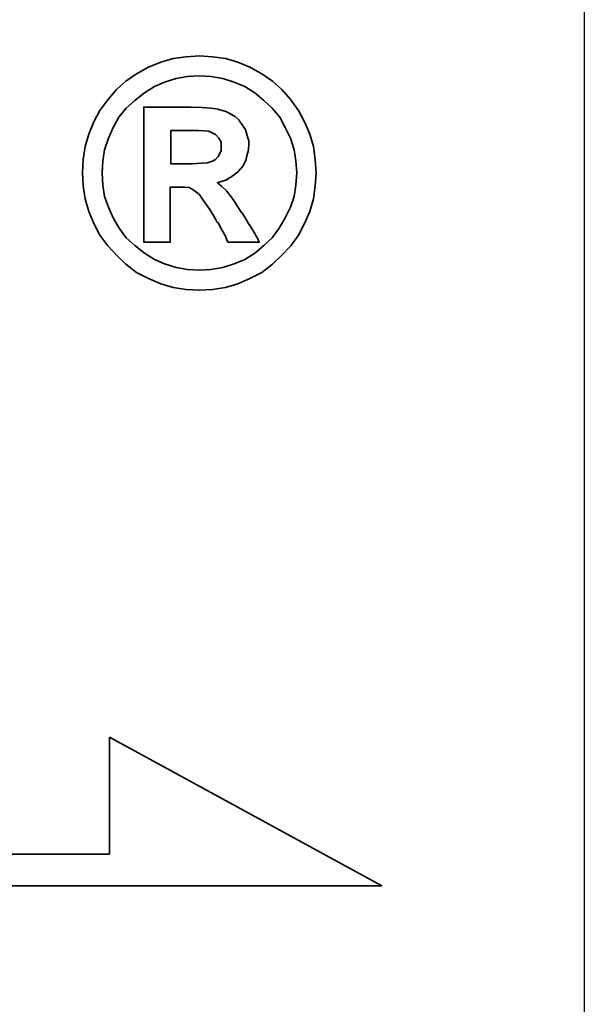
# Model space of a CAD drawing. Header units: millimetres. Extents: x -112 to 110, y -11 to 144.
# Tile 60 of 65: x 92.26 to 94.57, y 56.72 to 60.76. Entities that reach past the tile are written whole.
import ezdxf
from ezdxf.lldxf.tags import DXFTag

# ---------------------------------------------------------------- set-up
doc = ezdxf.new("R2010")
doc.units = ezdxf.units.MM
doc.header["$LTSCALE"] = 0.1
doc.layers.add('layer 1', color=7, linetype='CONTINUOUS')
tags = doc.linetypes.add('DASHED', pattern=[25.72, 12.86, -12.86]).pattern_tags.tags
tags[6:7] = [DXFTag(74, 4), DXFTag(75, 0), DXFTag(340, '0'), DXFTag(46, 0.0), DXFTag(50, 0.0), DXFTag(44, 0.0), DXFTag(45, 0.0)]
tags[4:5] = [DXFTag(74, 4), DXFTag(75, 0), DXFTag(340, '0'), DXFTag(46, 0.0), DXFTag(50, 0.0), DXFTag(44, 0.0), DXFTag(45, 0.0)]

msp = doc.modelspace()

# ---------------------------------------------------------------- linework, layer by layer
at = {"layer": 'layer 1', "linetype": 'DASHED'}
msp.add_line((94.5716, 78.2707), (94.5716, 28.2707), dxfattribs=at)
at = {"layer": 'layer 1', "color": 1, "lineweight": 35}
for points, knots in [([(93.4712, 60.1307), (93.4712, 60.1307), (93.4681, 60.1855), (93.4681, 60.1855), (93.4681, 60.1855), (93.4681, 60.1855), (93.4604, 60.2389), (93.4604, 60.2389), (93.4604, 60.2389), (93.4604, 60.2389), (93.4452, 60.2894), (93.4452, 60.2894), (93.4452, 60.2894), (93.4452, 60.2894), (93.4239, 60.3395), (93.4239, 60.3395), (93.4239, 60.3395), (93.4239, 60.3395), (93.3995, 60.3869), (93.3995, 60.3869), (93.3995, 60.3869), (93.3995, 60.3869), (93.3677, 60.4294), (93.3677, 60.4294), (93.3677, 60.4294), (93.3677, 60.4294), (93.3312, 60.472), (93.3312, 60.472), (93.3312, 60.472), (93.3312, 60.472), (93.2931, 60.5072), (93.2931, 60.5072), (93.2931, 60.5072), (93.2931, 60.5072), (93.2486, 60.5361), (93.2486, 60.5361), (93.2486, 60.5361), (93.2486, 60.5361), (93.2, 60.5634), (93.2, 60.5634), (93.2, 60.5634), (93.2, 60.5634), (93.1499, 60.5847), (93.1499, 60.5847), (93.1499, 60.5847), (93.1499, 60.5847), (93.0994, 60.5999), (93.0994, 60.5999), (93.0994, 60.5999), (93.0994, 60.5999), (93.046, 60.6063), (93.046, 60.6063), (93.046, 60.6063), (93.046, 60.6063), (92.9927, 60.6107), (92.9927, 60.6107), (92.9927, 60.6107), (92.9927, 60.6107), (92.938, 60.6063), (92.938, 60.6063), (92.938, 60.6063), (92.938, 60.6063), (92.8847, 60.5999), (92.8847, 60.5999), (92.8847, 60.5999), (92.8847, 60.5999), (92.8342, 60.5847), (92.8342, 60.5847), (92.8342, 60.5847), (92.8342, 60.5847), (92.7839, 60.5634), (92.7839, 60.5634), (92.7839, 60.5634), (92.7839, 60.5634), (92.7351, 60.5361), (92.7351, 60.5361), (92.7351, 60.5361), (92.7351, 60.5361), (92.691, 60.5072), (92.691, 60.5072), (92.691, 60.5072), (92.691, 60.5072), (92.6529, 60.472), (92.6529, 60.472), (92.6529, 60.472), (92.6529, 60.472), (92.6164, 60.4294), (92.6164, 60.4294), (92.6164, 60.4294), (92.6164, 60.4294), (92.5844, 60.3869), (92.5844, 60.3869), (92.5844, 60.3869), (92.5844, 60.3869), (92.56, 60.3395), (92.56, 60.3395), (92.56, 60.3395), (92.56, 60.3395), (92.5385, 60.2894), (92.5385, 60.2894), (92.5385, 60.2894), (92.5385, 60.2894), (92.5233, 60.2389), (92.5233, 60.2389), (92.5233, 60.2389), (92.5233, 60.2389), (92.5157, 60.1855), (92.5157, 60.1855), (92.5157, 60.1855), (92.5157, 60.1855), (92.5128, 60.1307), (92.5128, 60.1307), (92.5128, 60.1307), (92.5128, 60.1307), (92.5157, 60.0774), (92.5157, 60.0774), (92.5157, 60.0774), (92.5157, 60.0774), (92.5233, 60.0242), (92.5233, 60.0242), (92.5233, 60.0242), (92.5233, 60.0242), (92.5385, 59.9723), (92.5385, 59.9723), (92.5385, 59.9723), (92.5385, 59.9723), (92.56, 59.9221), (92.56, 59.9221), (92.56, 59.9221), (92.56, 59.9221), (92.5844, 59.8749), (92.5844, 59.8749), (92.5844, 59.8749), (92.5844, 59.8749), (92.6164, 59.8305), (92.6164, 59.8305), (92.6164, 59.8305), (92.6164, 59.8305), (92.6529, 59.7924), (92.6529, 59.7924), (92.6529, 59.7924), (92.6529, 59.7924), (92.691, 59.7559), (92.691, 59.7559), (92.691, 59.7559), (92.691, 59.7559), (92.7351, 59.7224), (92.7351, 59.7224), (92.7351, 59.7224), (92.7351, 59.7224), (92.7839, 59.6965), (92.7839, 59.6965), (92.7839, 59.6965), (92.7839, 59.6965), (92.8342, 59.6752), (92.8342, 59.6752), (92.8342, 59.6752), (92.8342, 59.6752), (92.8847, 59.66), (92.8847, 59.66), (92.8847, 59.66), (92.8847, 59.66), (92.938, 59.6523), (92.938, 59.6523), (92.938, 59.6523), (92.938, 59.6523), (92.9927, 59.6492), (92.9927, 59.6492), (92.9927, 59.6492), (92.9927, 59.6492), (93.046, 59.6523), (93.046, 59.6523), (93.046, 59.6523), (93.046, 59.6523), (93.0994, 59.66), (93.0994, 59.66), (93.0994, 59.66), (93.0994, 59.66), (93.1499, 59.6752), (93.1499, 59.6752), (93.1499, 59.6752), (93.1499, 59.6752), (93.2, 59.6965), (93.2, 59.6965), (93.2, 59.6965), (93.2, 59.6965), (93.2486, 59.7224), (93.2486, 59.7224), (93.2486, 59.7224), (93.2486, 59.7224), (93.2931, 59.7559), (93.2931, 59.7559), (93.2931, 59.7559), (93.2931, 59.7559), (93.3312, 59.7924), (93.3312, 59.7924), (93.3312, 59.7924), (93.3312, 59.7924), (93.3677, 59.8305), (93.3677, 59.8305), (93.3677, 59.8305), (93.3677, 59.8305), (93.3995, 59.8749), (93.3995, 59.8749), (93.3995, 59.8749), (93.3995, 59.8749), (93.4239, 59.9221), (93.4239, 59.9221), (93.4239, 59.9221), (93.4239, 59.9221), (93.4452, 59.9723), (93.4452, 59.9723), (93.4452, 59.9723), (93.4452, 59.9723), (93.4604, 60.0242), (93.4604, 60.0242), (93.4604, 60.0242), (93.4604, 60.0242), (93.4681, 60.0774), (93.4681, 60.0774), (93.4681, 60.0774), (93.4681, 60.0774), (93.4712, 60.1307), (93.4712, 60.1307)], [0, 0, 0, 0, 0.017857, 0.017857, 0.017857, 0.017857, 0.035714, 0.035714, 0.035714, 0.035714, 0.053571, 0.053571, 0.053571, 0.053571, 0.071429, 0.071429, 0.071429, 0.071429, 0.089286, 0.089286, 0.089286, 0.089286, 0.107143, 0.107143, 0.107143, 0.107143, 0.125, 0.125, 0.125, 0.125, 0.142857, 0.142857, 0.142857, 0.142857, 0.160714, 0.160714, 0.160714, 0.160714, 0.178571, 0.178571, 0.178571, 0.178571, 0.196429, 0.196429, 0.196429, 0.196429, 0.214286, 0.214286, 0.214286, 0.214286, 0.232143, 0.232143, 0.232143, 0.232143, 0.25, 0.25, 0.25, 0.25, 0.267857, 0.267857, 0.267857, 0.267857, 0.285714, 0.285714, 0.285714, 0.285714, 0.303571, 0.303571, 0.303571, 0.303571, 0.321429, 0.321429, 0.321429, 0.321429, 0.339286, 0.339286, 0.339286, 0.339286, 0.357143, 0.357143, 0.357143, 0.357143, 0.375, 0.375, 0.375, 0.375, 0.392857, 0.392857, 0.392857, 0.392857, 0.410714, 0.410714, 0.410714, 0.410714, 0.428571, 0.428571, 0.428571, 0.428571, 0.446429, 0.446429, 0.446429, 0.446429, 0.464286, 0.464286, 0.464286, 0.464286, 0.482143, 0.482143, 0.482143, 0.482143, 0.5, 0.5, 0.5, 0.5, 0.517857, 0.517857, 0.517857, 0.517857, 0.535714, 0.535714, 0.535714, 0.535714, 0.553571, 0.553571, 0.553571, 0.553571, 0.571429, 0.571429, 0.571429, 0.571429, 0.589286, 0.589286, 0.589286, 0.589286, 0.607143, 0.607143, 0.607143, 0.607143, 0.625, 0.625, 0.625, 0.625, 0.642857, 0.642857, 0.642857, 0.642857, 0.660714, 0.660714, 0.660714, 0.660714, 0.678571, 0.678571, 0.678571, 0.678571, 0.696429, 0.696429, 0.696429, 0.696429, 0.714286, 0.714286, 0.714286, 0.714286, 0.732143, 0.732143, 0.732143, 0.732143, 0.75, 0.75, 0.75, 0.75, 0.767857, 0.767857, 0.767857, 0.767857, 0.785714, 0.785714, 0.785714, 0.785714, 0.803571, 0.803571, 0.803571, 0.803571, 0.821429, 0.821429, 0.821429, 0.821429, 0.839286, 0.839286, 0.839286, 0.839286, 0.857143, 0.857143, 0.857143, 0.857143, 0.875, 0.875, 0.875, 0.875, 0.892857, 0.892857, 0.892857, 0.892857, 0.910714, 0.910714, 0.910714, 0.910714, 0.928571, 0.928571, 0.928571, 0.928571, 0.946429, 0.946429, 0.946429, 0.946429, 0.964286, 0.964286, 0.964286, 0.964286, 0.982143, 0.982143, 0.982143, 0.982143, 1, 1, 1, 1]), ([(93.3918, 60.1307), (93.3918, 60.1307), (93.3888, 60.1795), (93.3888, 60.1795), (93.3888, 60.1795), (93.3888, 60.1795), (93.3814, 60.2252), (93.3814, 60.2252), (93.3814, 60.2252), (93.3814, 60.2252), (93.3661, 60.2725), (93.3661, 60.2725), (93.3661, 60.2725), (93.3661, 60.2725), (93.3448, 60.3167), (93.3448, 60.3167), (93.3448, 60.3167), (93.3448, 60.3167), (93.322, 60.3592), (93.322, 60.3592), (93.322, 60.3592), (93.322, 60.3592), (93.2915, 60.3958), (93.2915, 60.3958), (93.2915, 60.3958), (93.2915, 60.3958), (93.2562, 60.4278), (93.2562, 60.4278), (93.2562, 60.4278), (93.2562, 60.4278), (93.2197, 60.4583), (93.2197, 60.4583), (93.2197, 60.4583), (93.2197, 60.4583), (93.1788, 60.4844), (93.1788, 60.4844), (93.1788, 60.4844), (93.1788, 60.4844), (93.1346, 60.5025), (93.1346, 60.5025), (93.1346, 60.5025), (93.1346, 60.5025), (93.0889, 60.5177), (93.0889, 60.5177), (93.0889, 60.5177), (93.0889, 60.5177), (93.04, 60.5253), (93.04, 60.5253), (93.04, 60.5253), (93.04, 60.5253), (92.9927, 60.5285), (92.9927, 60.5285), (92.9927, 60.5285), (92.9927, 60.5285), (92.9439, 60.5253), (92.9439, 60.5253), (92.9439, 60.5253), (92.9439, 60.5253), (92.8969, 60.5177), (92.8969, 60.5177), (92.8969, 60.5177), (92.8969, 60.5177), (92.8494, 60.5025), (92.8494, 60.5025), (92.8494, 60.5025), (92.8494, 60.5025), (92.8083, 60.4844), (92.8083, 60.4844), (92.8083, 60.4844), (92.8083, 60.4844), (92.7672, 60.4583), (92.7672, 60.4583), (92.7672, 60.4583), (92.7672, 60.4583), (92.7275, 60.4278), (92.7275, 60.4278), (92.7275, 60.4278), (92.7275, 60.4278), (92.6927, 60.3958), (92.6927, 60.3958), (92.6927, 60.3958), (92.6927, 60.3958), (92.6621, 60.3592), (92.6621, 60.3592), (92.6621, 60.3592), (92.6621, 60.3592), (92.6392, 60.3167), (92.6392, 60.3167), (92.6392, 60.3167), (92.6392, 60.3167), (92.6195, 60.2725), (92.6195, 60.2725), (92.6195, 60.2725), (92.6195, 60.2725), (92.6027, 60.2252), (92.6027, 60.2252), (92.6027, 60.2252), (92.6027, 60.2252), (92.5965, 60.1795), (92.5965, 60.1795), (92.5965, 60.1795), (92.5965, 60.1795), (92.5935, 60.1307), (92.5935, 60.1307), (92.5935, 60.1307), (92.5935, 60.1307), (92.5965, 60.0804), (92.5965, 60.0804), (92.5965, 60.0804), (92.5965, 60.0804), (92.6027, 60.0334), (92.6027, 60.0334), (92.6027, 60.0334), (92.6027, 60.0334), (92.6195, 59.9891), (92.6195, 59.9891), (92.6195, 59.9891), (92.6195, 59.9891), (92.6392, 59.9464), (92.6392, 59.9464), (92.6392, 59.9464), (92.6392, 59.9464), (92.6637, 59.9038), (92.6637, 59.9038), (92.6637, 59.9038), (92.6637, 59.9038), (92.6927, 59.8641), (92.6927, 59.8641), (92.6927, 59.8641), (92.6927, 59.8641), (92.7275, 59.8321), (92.7275, 59.8321), (92.7275, 59.8321), (92.7275, 59.8321), (92.7672, 59.8016), (92.7672, 59.8016), (92.7672, 59.8016), (92.7672, 59.8016), (92.8083, 59.7757), (92.8083, 59.7757), (92.8083, 59.7757), (92.8083, 59.7757), (92.8494, 59.7576), (92.8494, 59.7576), (92.8494, 59.7576), (92.8494, 59.7576), (92.8969, 59.7422), (92.8969, 59.7422), (92.8969, 59.7422), (92.8969, 59.7422), (92.9439, 59.7346), (92.9439, 59.7346), (92.9439, 59.7346), (92.9439, 59.7346), (92.9927, 59.7316), (92.9927, 59.7316), (92.9927, 59.7316), (92.9927, 59.7316), (93.04, 59.7346), (93.04, 59.7346), (93.04, 59.7346), (93.04, 59.7346), (93.0889, 59.7422), (93.0889, 59.7422), (93.0889, 59.7422), (93.0889, 59.7422), (93.1346, 59.7576), (93.1346, 59.7576), (93.1346, 59.7576), (93.1346, 59.7576), (93.1788, 59.7757), (93.1788, 59.7757), (93.1788, 59.7757), (93.1788, 59.7757), (93.2197, 59.8016), (93.2197, 59.8016), (93.2197, 59.8016), (93.2197, 59.8016), (93.2562, 59.8321), (93.2562, 59.8321), (93.2562, 59.8321), (93.2562, 59.8321), (93.2915, 59.8641), (93.2915, 59.8641), (93.2915, 59.8641), (93.2915, 59.8641), (93.3204, 59.9038), (93.3204, 59.9038), (93.3204, 59.9038), (93.3204, 59.9038), (93.3448, 59.9464), (93.3448, 59.9464), (93.3448, 59.9464), (93.3448, 59.9464), (93.3661, 59.9891), (93.3661, 59.9891), (93.3661, 59.9891), (93.3661, 59.9891), (93.3814, 60.0334), (93.3814, 60.0334), (93.3814, 60.0334), (93.3814, 60.0334), (93.3888, 60.0804), (93.3888, 60.0804), (93.3888, 60.0804), (93.3888, 60.0804), (93.3918, 60.1307), (93.3918, 60.1307)], [0, 0, 0, 0, 0.019231, 0.019231, 0.019231, 0.019231, 0.038462, 0.038462, 0.038462, 0.038462, 0.057692, 0.057692, 0.057692, 0.057692, 0.076923, 0.076923, 0.076923, 0.076923, 0.096154, 0.096154, 0.096154, 0.096154, 0.115385, 0.115385, 0.115385, 0.115385, 0.134615, 0.134615, 0.134615, 0.134615, 0.153846, 0.153846, 0.153846, 0.153846, 0.173077, 0.173077, 0.173077, 0.173077, 0.192308, 0.192308, 0.192308, 0.192308, 0.211538, 0.211538, 0.211538, 0.211538, 0.230769, 0.230769, 0.230769, 0.230769, 0.25, 0.25, 0.25, 0.25, 0.269231, 0.269231, 0.269231, 0.269231, 0.288462, 0.288462, 0.288462, 0.288462, 0.307692, 0.307692, 0.307692, 0.307692, 0.326923, 0.326923, 0.326923, 0.326923, 0.346154, 0.346154, 0.346154, 0.346154, 0.365385, 0.365385, 0.365385, 0.365385, 0.384615, 0.384615, 0.384615, 0.384615, 0.403846, 0.403846, 0.403846, 0.403846, 0.423077, 0.423077, 0.423077, 0.423077, 0.442308, 0.442308, 0.442308, 0.442308, 0.461538, 0.461538, 0.461538, 0.461538, 0.480769, 0.480769, 0.480769, 0.480769, 0.5, 0.5, 0.5, 0.5, 0.519231, 0.519231, 0.519231, 0.519231, 0.538462, 0.538462, 0.538462, 0.538462, 0.557692, 0.557692, 0.557692, 0.557692, 0.576923, 0.576923, 0.576923, 0.576923, 0.596154, 0.596154, 0.596154, 0.596154, 0.615385, 0.615385, 0.615385, 0.615385, 0.634615, 0.634615, 0.634615, 0.634615, 0.653846, 0.653846, 0.653846, 0.653846, 0.673077, 0.673077, 0.673077, 0.673077, 0.692308, 0.692308, 0.692308, 0.692308, 0.711538, 0.711538, 0.711538, 0.711538, 0.730769, 0.730769, 0.730769, 0.730769, 0.75, 0.75, 0.75, 0.75, 0.769231, 0.769231, 0.769231, 0.769231, 0.788462, 0.788462, 0.788462, 0.788462, 0.807692, 0.807692, 0.807692, 0.807692, 0.826923, 0.826923, 0.826923, 0.826923, 0.846154, 0.846154, 0.846154, 0.846154, 0.865385, 0.865385, 0.865385, 0.865385, 0.884615, 0.884615, 0.884615, 0.884615, 0.903846, 0.903846, 0.903846, 0.903846, 0.923077, 0.923077, 0.923077, 0.923077, 0.942308, 0.942308, 0.942308, 0.942308, 0.961538, 0.961538, 0.961538, 0.961538, 0.980769, 0.980769, 0.980769, 0.980769, 1, 1, 1, 1]), ([(92.7642, 59.8581), (92.7642, 59.8581), (92.7642, 59.8641), (92.7642, 59.8641), (92.7642, 59.8641), (92.7642, 59.8641), (92.7642, 59.8808), (92.7642, 59.8808), (92.7642, 59.8808), (92.7642, 59.8808), (92.7642, 59.9084), (92.7642, 59.9084), (92.7642, 59.9084), (92.7642, 59.9084), (92.7642, 59.9418), (92.7642, 59.9418), (92.7642, 59.9418), (92.7642, 59.9418), (92.7642, 59.9813), (92.7642, 59.9813), (92.7642, 59.9813), (92.7642, 59.9813), (92.7642, 60.0242), (92.7642, 60.0242), (92.7642, 60.0242), (92.7642, 60.0242), (92.7642, 60.1215), (92.7642, 60.1215), (92.7642, 60.1215), (92.7642, 60.1215), (92.7642, 60.219), (92.7642, 60.219), (92.7642, 60.219), (92.7642, 60.219), (92.7642, 60.2649), (92.7642, 60.2649), (92.7642, 60.2649), (92.7642, 60.2649), (92.7642, 60.3046), (92.7642, 60.3046), (92.7642, 60.3046), (92.7642, 60.3046), (92.7642, 60.341), (92.7642, 60.341), (92.7642, 60.341), (92.7642, 60.341), (92.7642, 60.3656), (92.7642, 60.3656), (92.7642, 60.3656), (92.7642, 60.3656), (92.7642, 60.3821), (92.7642, 60.3821), (92.7642, 60.3821), (92.7642, 60.3821), (92.7642, 60.3884), (92.7642, 60.3884), (92.7642, 60.3884), (92.7642, 60.3884), (92.7642, 60.4005), (92.7642, 60.4005), (92.7642, 60.4005), (92.7642, 60.4005), (92.7748, 60.4005), (92.7748, 60.4005), (92.7748, 60.4005), (92.7748, 60.4005), (92.778, 60.4005), (92.778, 60.4005), (92.778, 60.4005), (92.778, 60.4005), (92.7839, 60.4005), (92.7839, 60.4005), (92.7839, 60.4005), (92.7839, 60.4005), (92.8053, 60.4005), (92.8053, 60.4005), (92.8053, 60.4005), (92.8053, 60.4005), (92.8342, 60.4005), (92.8342, 60.4005), (92.8342, 60.4005), (92.8342, 60.4005), (92.8679, 60.4005), (92.8679, 60.4005), (92.8679, 60.4005), (92.8679, 60.4005), (92.9028, 60.4005), (92.9028, 60.4005), (92.9028, 60.4005), (92.9028, 60.4005), (92.9304, 60.4005), (92.9304, 60.4005), (92.9304, 60.4005), (92.9304, 60.4005), (92.9487, 60.4005), (92.9487, 60.4005), (92.9487, 60.4005), (92.9487, 60.4005), (92.9546, 60.4005), (92.9546, 60.4005), (92.9546, 60.4005), (92.9546, 60.4005), (92.9577, 60.4005), (92.9577, 60.4005), (92.9577, 60.4005), (92.9577, 60.4005), (92.9593, 60.4005), (92.9593, 60.4005), (92.9593, 60.4005), (92.9593, 60.4005), (93.0035, 60.3989), (93.0035, 60.3989), (93.0035, 60.3989), (93.0035, 60.3989), (93.0384, 60.3958), (93.0384, 60.3958), (93.0384, 60.3958), (93.0384, 60.3958), (93.04, 60.3958), (93.04, 60.3958), (93.04, 60.3958), (93.04, 60.3958), (93.0705, 60.3913), (93.0705, 60.3913), (93.0705, 60.3913), (93.0705, 60.3913), (93.0705, 60.3897), (93.0705, 60.3897), (93.0705, 60.3897), (93.0705, 60.3897), (93.0965, 60.3837), (93.0965, 60.3837), (93.0965, 60.3837), (93.0965, 60.3837), (93.0978, 60.3837), (93.0978, 60.3837), (93.0978, 60.3837), (93.0978, 60.3837), (93.1178, 60.3746), (93.1178, 60.3746), (93.1178, 60.3746), (93.1178, 60.3746), (93.1194, 60.3746), (93.1194, 60.3746), (93.1194, 60.3746), (93.1194, 60.3746), (93.1194, 60.3732), (93.1194, 60.3732), (93.1194, 60.3732), (93.1194, 60.3732), (93.1359, 60.3624), (93.1359, 60.3624), (93.1359, 60.3624), (93.1359, 60.3624), (93.1376, 60.3624), (93.1376, 60.3624), (93.1376, 60.3624), (93.1376, 60.3624), (93.1543, 60.3486), (93.1543, 60.3486), (93.1543, 60.3486), (93.1543, 60.3486), (93.1559, 60.3472), (93.1559, 60.3472), (93.1559, 60.3472), (93.1559, 60.3472), (93.1559, 60.3456), (93.1559, 60.3456), (93.1559, 60.3456), (93.1559, 60.3456), (93.168, 60.3273), (93.168, 60.3273), (93.168, 60.3273), (93.168, 60.3273), (93.18, 60.3091), (93.18, 60.3091), (93.18, 60.3091), (93.18, 60.3091), (93.1818, 60.3091), (93.1818, 60.3091), (93.1818, 60.3091), (93.1818, 60.3091), (93.1818, 60.3075), (93.1818, 60.3075), (93.1818, 60.3075), (93.1818, 60.3075), (93.1877, 60.2894), (93.1877, 60.2894), (93.1877, 60.2894), (93.1877, 60.2894), (93.1877, 60.2878), (93.1877, 60.2878), (93.1877, 60.2878), (93.1877, 60.2878), (93.194, 60.2665), (93.194, 60.2665), (93.194, 60.2665), (93.194, 60.2665), (93.1953, 60.2649), (93.1953, 60.2649), (93.1953, 60.2649), (93.1953, 60.2649), (93.1953, 60.2449), (93.1953, 60.2449), (93.1953, 60.2449), (93.1953, 60.2449), (93.1953, 60.2436), (93.1953, 60.2436), (93.1953, 60.2436), (93.1953, 60.2436), (93.1924, 60.216), (93.1924, 60.216), (93.1924, 60.216), (93.1924, 60.216), (93.1924, 60.2147), (93.1924, 60.2147), (93.1924, 60.2147), (93.1924, 60.2147), (93.1908, 60.2147), (93.1908, 60.2147), (93.1908, 60.2147), (93.1908, 60.2147), (93.1846, 60.1887), (93.1846, 60.1887), (93.1846, 60.1887), (93.1846, 60.1887), (93.1846, 60.1871), (93.1846, 60.1871), (93.1846, 60.1871), (93.1846, 60.1871), (93.1846, 60.1855), (93.1846, 60.1855), (93.1846, 60.1855), (93.1846, 60.1855), (93.1724, 60.1598), (93.1724, 60.1598), (93.1724, 60.1598), (93.1724, 60.1598), (93.1711, 60.1581), (93.1711, 60.1581), (93.1711, 60.1581), (93.1711, 60.1581), (93.1527, 60.1369), (93.1527, 60.1369), (93.1527, 60.1369), (93.1527, 60.1369), (93.1511, 60.1353), (93.1511, 60.1353), (93.1511, 60.1353), (93.1511, 60.1353), (93.127, 60.1169), (93.127, 60.1169), (93.127, 60.1169), (93.127, 60.1169), (93.1254, 60.1157), (93.1254, 60.1157), (93.1254, 60.1157), (93.1254, 60.1157), (93.101, 60.1004), (93.101, 60.1004), (93.101, 60.1004), (93.101, 60.1004), (93.0994, 60.1004), (93.0994, 60.1004), (93.0994, 60.1004), (93.0994, 60.1004), (93.0689, 60.0912), (93.0689, 60.0912), (93.0689, 60.0912), (93.0689, 60.0912), (93.0673, 60.0912), (93.0673, 60.0912), (93.0673, 60.0912), (93.0673, 60.0912), (93.0673, 60.0896), (93.0673, 60.0896), (93.0673, 60.0896), (93.0673, 60.0896), (93.0841, 60.0744), (93.0841, 60.0744), (93.0841, 60.0744), (93.0841, 60.0744), (93.1025, 60.0575), (93.1025, 60.0575), (93.1025, 60.0575), (93.1025, 60.0575), (93.104, 60.0563), (93.104, 60.0563), (93.104, 60.0563), (93.104, 60.0563), (93.1222, 60.0318), (93.1222, 60.0318), (93.1222, 60.0318), (93.1222, 60.0318), (93.1422, 60.0042), (93.1422, 60.0042), (93.1422, 60.0042), (93.1422, 60.0042), (93.1422, 60.0029), (93.1422, 60.0029), (93.1422, 60.0029), (93.1422, 60.0029), (93.1649, 59.9677), (93.1649, 59.9677), (93.1649, 59.9677), (93.1649, 59.9677), (93.168, 59.9631), (93.168, 59.9631), (93.168, 59.9631), (93.168, 59.9631), (93.1696, 59.9631), (93.1696, 59.9631), (93.1696, 59.9631), (93.1696, 59.9631), (93.1756, 59.9524), (93.1756, 59.9524), (93.1756, 59.9524), (93.1756, 59.9524), (93.1985, 59.9159), (93.1985, 59.9159), (93.1985, 59.9159), (93.1985, 59.9159), (93.2, 59.9159), (93.2, 59.9159), (93.2, 59.9159), (93.2, 59.9159), (93.2213, 59.8794), (93.2213, 59.8794), (93.2213, 59.8794), (93.2213, 59.8794), (93.2273, 59.8686), (93.2273, 59.8686), (93.2273, 59.8686), (93.2273, 59.8686), (93.2305, 59.8626), (93.2305, 59.8626), (93.2305, 59.8626), (93.2305, 59.8626), (93.2381, 59.8457), (93.2381, 59.8457), (93.2381, 59.8457), (93.2381, 59.8457), (93.2213, 59.8457), (93.2213, 59.8457), (93.2213, 59.8457), (93.2213, 59.8457), (93.2183, 59.8457), (93.2183, 59.8457), (93.2183, 59.8457), (93.2183, 59.8457), (93.2045, 59.8457), (93.2045, 59.8457), (93.2045, 59.8457), (93.2045, 59.8457), (93.168, 59.8457), (93.168, 59.8457), (93.168, 59.8457), (93.168, 59.8457), (93.1314, 59.8457), (93.1314, 59.8457), (93.1314, 59.8457), (93.1314, 59.8457), (93.1194, 59.8457), (93.1194, 59.8457), (93.1194, 59.8457), (93.1194, 59.8457), (93.1162, 59.8457), (93.1162, 59.8457), (93.1162, 59.8457), (93.1162, 59.8457), (93.1102, 59.8457), (93.1102, 59.8457), (93.1102, 59.8457), (93.1102, 59.8457), (93.107, 59.8521), (93.107, 59.8521), (93.107, 59.8521), (93.107, 59.8521), (93.104, 59.8581), (93.104, 59.8581), (93.104, 59.8581), (93.104, 59.8581), (93.104, 59.8597), (93.104, 59.8597), (93.104, 59.8597), (93.104, 59.8597), (93.101, 59.8686), (93.101, 59.8686), (93.101, 59.8686), (93.101, 59.8686), (93.0841, 59.8962), (93.0841, 59.8962), (93.0841, 59.8962), (93.0841, 59.8962), (93.0689, 59.925), (93.0689, 59.925), (93.0689, 59.925), (93.0689, 59.925), (93.0628, 59.9312), (93.0628, 59.9312), (93.0628, 59.9312), (93.0628, 59.9312), (93.0613, 59.9327), (93.0613, 59.9327), (93.0613, 59.9327), (93.0613, 59.9327), (93.0613, 59.9342), (93.0613, 59.9342), (93.0613, 59.9342), (93.0613, 59.9342), (93.0597, 59.9388), (93.0597, 59.9388), (93.0597, 59.9388), (93.0597, 59.9388), (93.0355, 59.9799), (93.0355, 59.9799), (93.0355, 59.9799), (93.0355, 59.9799), (93.0111, 60.0148), (93.0111, 60.0148), (93.0111, 60.0148), (93.0111, 60.0148), (92.9914, 60.0425), (92.9914, 60.0425), (92.9914, 60.0425), (92.9914, 60.0425), (92.973, 60.0563), (92.973, 60.0563), (92.973, 60.0563), (92.973, 60.0563), (92.9622, 60.0639), (92.9622, 60.0639), (92.9622, 60.0639), (92.9622, 60.0639), (92.9501, 60.0699), (92.9501, 60.0699), (92.9501, 60.0699), (92.9501, 60.0699), (92.9334, 60.0715), (92.9334, 60.0715), (92.9334, 60.0715), (92.9334, 60.0715), (92.912, 60.0715), (92.912, 60.0715), (92.912, 60.0715), (92.912, 60.0715), (92.9088, 60.0715), (92.9088, 60.0715), (92.9088, 60.0715), (92.9088, 60.0715), (92.906, 60.0715), (92.906, 60.0715), (92.906, 60.0715), (92.906, 60.0715), (92.8876, 60.0715), (92.8876, 60.0715), (92.8876, 60.0715), (92.8876, 60.0715), (92.8723, 60.0715), (92.8723, 60.0715), (92.8723, 60.0715), (92.8723, 60.0715), (92.8723, 60.0606), (92.8723, 60.0606), (92.8723, 60.0606), (92.8723, 60.0606), (92.8723, 60.0487), (92.8723, 60.0487), (92.8723, 60.0487), (92.8723, 60.0487), (92.8723, 60.0118), (92.8723, 60.0118), (92.8723, 60.0118), (92.8723, 60.0118), (92.8723, 59.9723), (92.8723, 59.9723), (92.8723, 59.9723), (92.8723, 59.9723), (92.8723, 59.9296), (92.8723, 59.9296), (92.8723, 59.9296), (92.8723, 59.9296), (92.8723, 59.8946), (92.8723, 59.8946), (92.8723, 59.8946), (92.8723, 59.8946), (92.8723, 59.8808), (92.8723, 59.8808), (92.8723, 59.8808), (92.8723, 59.8808), (92.8723, 59.8702), (92.8723, 59.8702), (92.8723, 59.8702), (92.8723, 59.8702), (92.8723, 59.861), (92.8723, 59.861), (92.8723, 59.861), (92.8723, 59.861), (92.8723, 59.8581), (92.8723, 59.8581), (92.8723, 59.8581), (92.8723, 59.8581), (92.8723, 59.8457), (92.8723, 59.8457), (92.8723, 59.8457), (92.8723, 59.8457), (92.8618, 59.8457), (92.8618, 59.8457), (92.8618, 59.8457), (92.8618, 59.8457), (92.8587, 59.8457), (92.8587, 59.8457), (92.8587, 59.8457), (92.8587, 59.8457), (92.8494, 59.8457), (92.8494, 59.8457), (92.8494, 59.8457), (92.8494, 59.8457), (92.8177, 59.8457), (92.8177, 59.8457), (92.8177, 59.8457), (92.8177, 59.8457), (92.7901, 59.8457), (92.7901, 59.8457), (92.7901, 59.8457), (92.7901, 59.8457), (92.781, 59.8457), (92.781, 59.8457), (92.781, 59.8457), (92.781, 59.8457), (92.7748, 59.8457), (92.7748, 59.8457), (92.7748, 59.8457), (92.7748, 59.8457), (92.7642, 59.8457), (92.7642, 59.8457), (92.7642, 59.8457), (92.7642, 59.8457), (92.7642, 59.8581), (92.7642, 59.8581)], [0, 0, 0, 0, 0.007407, 0.007407, 0.007407, 0.007407, 0.014815, 0.014815, 0.014815, 0.014815, 0.022222, 0.022222, 0.022222, 0.022222, 0.02963, 0.02963, 0.02963, 0.02963, 0.037037, 0.037037, 0.037037, 0.037037, 0.044444, 0.044444, 0.044444, 0.044444, 0.051852, 0.051852, 0.051852, 0.051852, 0.059259, 0.059259, 0.059259, 0.059259, 0.066667, 0.066667, 0.066667, 0.066667, 0.074074, 0.074074, 0.074074, 0.074074, 0.081481, 0.081481, 0.081481, 0.081481, 0.088889, 0.088889, 0.088889, 0.088889, 0.096296, 0.096296, 0.096296, 0.096296, 0.103704, 0.103704, 0.103704, 0.103704, 0.111111, 0.111111, 0.111111, 0.111111, 0.118519, 0.118519, 0.118519, 0.118519, 0.125926, 0.125926, 0.125926, 0.125926, 0.133333, 0.133333, 0.133333, 0.133333, 0.140741, 0.140741, 0.140741, 0.140741, 0.148148, 0.148148, 0.148148, 0.148148, 0.155556, 0.155556, 0.155556, 0.155556, 0.162963, 0.162963, 0.162963, 0.162963, 0.17037, 0.17037, 0.17037, 0.17037, 0.177778, 0.177778, 0.177778, 0.177778, 0.185185, 0.185185, 0.185185, 0.185185, 0.192593, 0.192593, 0.192593, 0.192593, 0.2, 0.2, 0.2, 0.2, 0.207407, 0.207407, 0.207407, 0.207407, 0.214815, 0.214815, 0.214815, 0.214815, 0.222222, 0.222222, 0.222222, 0.222222, 0.22963, 0.22963, 0.22963, 0.22963, 0.237037, 0.237037, 0.237037, 0.237037, 0.244444, 0.244444, 0.244444, 0.244444, 0.251852, 0.251852, 0.251852, 0.251852, 0.259259, 0.259259, 0.259259, 0.259259, 0.266667, 0.266667, 0.266667, 0.266667, 0.274074, 0.274074, 0.274074, 0.274074, 0.281481, 0.281481, 0.281481, 0.281481, 0.288889, 0.288889, 0.288889, 0.288889, 0.296296, 0.296296, 0.296296, 0.296296, 0.303704, 0.303704, 0.303704, 0.303704, 0.311111, 0.311111, 0.311111, 0.311111, 0.318519, 0.318519, 0.318519, 0.318519, 0.325926, 0.325926, 0.325926, 0.325926, 0.333333, 0.333333, 0.333333, 0.333333, 0.340741, 0.340741, 0.340741, 0.340741, 0.348148, 0.348148, 0.348148, 0.348148, 0.355556, 0.355556, 0.355556, 0.355556, 0.362963, 0.362963, 0.362963, 0.362963, 0.37037, 0.37037, 0.37037, 0.37037, 0.377778, 0.377778, 0.377778, 0.377778, 0.385185, 0.385185, 0.385185, 0.385185, 0.392593, 0.392593, 0.392593, 0.392593, 0.4, 0.4, 0.4, 0.4, 0.407407, 0.407407, 0.407407, 0.407407, 0.414815, 0.414815, 0.414815, 0.414815, 0.422222, 0.422222, 0.422222, 0.422222, 0.42963, 0.42963, 0.42963, 0.42963, 0.437037, 0.437037, 0.437037, 0.437037, 0.444444, 0.444444, 0.444444, 0.444444, 0.451852, 0.451852, 0.451852, 0.451852, 0.459259, 0.459259, 0.459259, 0.459259, 0.466667, 0.466667, 0.466667, 0.466667, 0.474074, 0.474074, 0.474074, 0.474074, 0.481481, 0.481481, 0.481481, 0.481481, 0.488889, 0.488889, 0.488889, 0.488889, 0.496296, 0.496296, 0.496296, 0.496296, 0.503704, 0.503704, 0.503704, 0.503704, 0.511111, 0.511111, 0.511111, 0.511111, 0.518519, 0.518519, 0.518519, 0.518519, 0.525926, 0.525926, 0.525926, 0.525926, 0.533333, 0.533333, 0.533333, 0.533333, 0.540741, 0.540741, 0.540741, 0.540741, 0.548148, 0.548148, 0.548148, 0.548148, 0.555556, 0.555556, 0.555556, 0.555556, 0.562963, 0.562963, 0.562963, 0.562963, 0.57037, 0.57037, 0.57037, 0.57037, 0.577778, 0.577778, 0.577778, 0.577778, 0.585185, 0.585185, 0.585185, 0.585185, 0.592593, 0.592593, 0.592593, 0.592593, 0.6, 0.6, 0.6, 0.6, 0.607407, 0.607407, 0.607407, 0.607407, 0.614815, 0.614815, 0.614815, 0.614815, 0.622222, 0.622222, 0.622222, 0.622222, 0.62963, 0.62963, 0.62963, 0.62963, 0.637037, 0.637037, 0.637037, 0.637037, 0.644444, 0.644444, 0.644444, 0.644444, 0.651852, 0.651852, 0.651852, 0.651852, 0.659259, 0.659259, 0.659259, 0.659259, 0.666667, 0.666667, 0.666667, 0.666667, 0.674074, 0.674074, 0.674074, 0.674074, 0.681481, 0.681481, 0.681481, 0.681481, 0.688889, 0.688889, 0.688889, 0.688889, 0.696296, 0.696296, 0.696296, 0.696296, 0.703704, 0.703704, 0.703704, 0.703704, 0.711111, 0.711111, 0.711111, 0.711111, 0.718519, 0.718519, 0.718519, 0.718519, 0.725926, 0.725926, 0.725926, 0.725926, 0.733333, 0.733333, 0.733333, 0.733333, 0.740741, 0.740741, 0.740741, 0.740741, 0.748148, 0.748148, 0.748148, 0.748148, 0.755556, 0.755556, 0.755556, 0.755556, 0.762963, 0.762963, 0.762963, 0.762963, 0.77037, 0.77037, 0.77037, 0.77037, 0.777778, 0.777778, 0.777778, 0.777778, 0.785185, 0.785185, 0.785185, 0.785185, 0.792593, 0.792593, 0.792593, 0.792593, 0.8, 0.8, 0.8, 0.8, 0.807407, 0.807407, 0.807407, 0.807407, 0.814815, 0.814815, 0.814815, 0.814815, 0.822222, 0.822222, 0.822222, 0.822222, 0.82963, 0.82963, 0.82963, 0.82963, 0.837037, 0.837037, 0.837037, 0.837037, 0.844444, 0.844444, 0.844444, 0.844444, 0.851852, 0.851852, 0.851852, 0.851852, 0.859259, 0.859259, 0.859259, 0.859259, 0.866667, 0.866667, 0.866667, 0.866667, 0.874074, 0.874074, 0.874074, 0.874074, 0.881481, 0.881481, 0.881481, 0.881481, 0.888889, 0.888889, 0.888889, 0.888889, 0.896296, 0.896296, 0.896296, 0.896296, 0.903704, 0.903704, 0.903704, 0.903704, 0.911111, 0.911111, 0.911111, 0.911111, 0.918519, 0.918519, 0.918519, 0.918519, 0.925926, 0.925926, 0.925926, 0.925926, 0.933333, 0.933333, 0.933333, 0.933333, 0.940741, 0.940741, 0.940741, 0.940741, 0.948148, 0.948148, 0.948148, 0.948148, 0.955556, 0.955556, 0.955556, 0.955556, 0.962963, 0.962963, 0.962963, 0.962963, 0.97037, 0.97037, 0.97037, 0.97037, 0.977778, 0.977778, 0.977778, 0.977778, 0.985185, 0.985185, 0.985185, 0.985185, 0.992593, 0.992593, 0.992593, 0.992593, 1, 1, 1, 1]), ([(92.8755, 60.3046), (92.8755, 60.3046), (92.8755, 60.2922), (92.8755, 60.2922), (92.8755, 60.2922), (92.8755, 60.2922), (92.8755, 60.2649), (92.8755, 60.2649), (92.8755, 60.2649), (92.8755, 60.2649), (92.8755, 60.2343), (92.8755, 60.2343), (92.8755, 60.2343), (92.8755, 60.2343), (92.8755, 60.2071), (92.8755, 60.2071), (92.8755, 60.2071), (92.8755, 60.2071), (92.8755, 60.1795), (92.8755, 60.1795), (92.8755, 60.1795), (92.8755, 60.1795), (92.8755, 60.1673), (92.8755, 60.1673), (92.8755, 60.1673), (92.8755, 60.1673), (92.8783, 60.1673), (92.8783, 60.1673), (92.8783, 60.1673), (92.8783, 60.1673), (92.912, 60.1673), (92.912, 60.1673), (92.912, 60.1673), (92.912, 60.1673), (92.9487, 60.1673), (92.9487, 60.1673), (92.9487, 60.1673), (92.9487, 60.1673), (92.9608, 60.1673), (92.9608, 60.1673), (92.9608, 60.1673), (92.9608, 60.1673), (92.9638, 60.1673), (92.9638, 60.1673), (92.9638, 60.1673), (92.9638, 60.1673), (93.0003, 60.1703), (93.0003, 60.1703), (93.0003, 60.1703), (93.0003, 60.1703), (93.0263, 60.1719), (93.0263, 60.1719), (93.0263, 60.1719), (93.0263, 60.1719), (93.046, 60.1779), (93.046, 60.1779), (93.046, 60.1779), (93.046, 60.1779), (93.0584, 60.1855), (93.0584, 60.1855), (93.0584, 60.1855), (93.0584, 60.1855), (93.0689, 60.1977), (93.0689, 60.1977), (93.0689, 60.1977), (93.0689, 60.1977), (93.0765, 60.21), (93.0765, 60.21), (93.0765, 60.21), (93.0765, 60.21), (93.0825, 60.2224), (93.0825, 60.2224), (93.0825, 60.2224), (93.0825, 60.2224), (93.0825, 60.2373), (93.0825, 60.2373), (93.0825, 60.2373), (93.0825, 60.2373), (93.0813, 60.2557), (93.0813, 60.2557), (93.0813, 60.2557), (93.0813, 60.2557), (93.0721, 60.2725), (93.0721, 60.2725), (93.0721, 60.2725), (93.0721, 60.2725), (93.0584, 60.2878), (93.0584, 60.2878), (93.0584, 60.2878), (93.0584, 60.2878), (93.04, 60.297), (93.04, 60.297), (93.04, 60.297), (93.04, 60.297), (93.0293, 60.3014), (93.0293, 60.3014), (93.0293, 60.3014), (93.0293, 60.3014), (93.0095, 60.303), (93.0095, 60.303), (93.0095, 60.303), (93.0095, 60.303), (92.9882, 60.3046), (92.9882, 60.3046), (92.9882, 60.3046), (92.9882, 60.3046), (92.9577, 60.3046), (92.9577, 60.3046), (92.9577, 60.3046), (92.9577, 60.3046), (92.9546, 60.3046), (92.9546, 60.3046), (92.9546, 60.3046), (92.9546, 60.3046), (92.9425, 60.3046), (92.9425, 60.3046), (92.9425, 60.3046), (92.9425, 60.3046), (92.9088, 60.3046), (92.9088, 60.3046), (92.9088, 60.3046), (92.9088, 60.3046), (92.8783, 60.3046), (92.8783, 60.3046), (92.8783, 60.3046), (92.8783, 60.3046), (92.8755, 60.3046), (92.8755, 60.3046)], [0, 0, 0, 0, 0.03125, 0.03125, 0.03125, 0.03125, 0.0625, 0.0625, 0.0625, 0.0625, 0.09375, 0.09375, 0.09375, 0.09375, 0.125, 0.125, 0.125, 0.125, 0.15625, 0.15625, 0.15625, 0.15625, 0.1875, 0.1875, 0.1875, 0.1875, 0.21875, 0.21875, 0.21875, 0.21875, 0.25, 0.25, 0.25, 0.25, 0.28125, 0.28125, 0.28125, 0.28125, 0.3125, 0.3125, 0.3125, 0.3125, 0.34375, 0.34375, 0.34375, 0.34375, 0.375, 0.375, 0.375, 0.375, 0.40625, 0.40625, 0.40625, 0.40625, 0.4375, 0.4375, 0.4375, 0.4375, 0.46875, 0.46875, 0.46875, 0.46875, 0.5, 0.5, 0.5, 0.5, 0.53125, 0.53125, 0.53125, 0.53125, 0.5625, 0.5625, 0.5625, 0.5625, 0.59375, 0.59375, 0.59375, 0.59375, 0.625, 0.625, 0.625, 0.625, 0.65625, 0.65625, 0.65625, 0.65625, 0.6875, 0.6875, 0.6875, 0.6875, 0.71875, 0.71875, 0.71875, 0.71875, 0.75, 0.75, 0.75, 0.75, 0.78125, 0.78125, 0.78125, 0.78125, 0.8125, 0.8125, 0.8125, 0.8125, 0.84375, 0.84375, 0.84375, 0.84375, 0.875, 0.875, 0.875, 0.875, 0.90625, 0.90625, 0.90625, 0.90625, 0.9375, 0.9375, 0.9375, 0.9375, 0.96875, 0.96875, 0.96875, 0.96875, 1, 1, 1, 1]), ([(92.6236, 57.8163), (92.6236, 57.8163), (92.6236, 57.3671), (92.6236, 57.3671), (92.6236, 57.3671), (92.6236, 57.3671), (92.6236, 57.3363), (92.6236, 57.3363), (92.6236, 57.3363), (92.6236, 57.3363), (92.5928, 57.3363), (92.5928, 57.3363), (92.5928, 57.3363), (92.5928, 57.3363), (66.3456, 57.3363), (66.3456, 57.3363), (66.3456, 57.3363), (66.3456, 57.3363), (66.3456, 57.2059), (66.3456, 57.2059), (66.3456, 57.2059), (66.3456, 57.2059), (93.7408, 57.2059), (93.7408, 57.2059), (93.7408, 57.2059), (93.7408, 57.2059), (92.6236, 57.8163), (92.6236, 57.8163)], [0, 0, 0, 0, 0.142857, 0.142857, 0.142857, 0.142857, 0.285714, 0.285714, 0.285714, 0.285714, 0.428571, 0.428571, 0.428571, 0.428571, 0.571429, 0.571429, 0.571429, 0.571429, 0.714286, 0.714286, 0.714286, 0.714286, 0.857143, 0.857143, 0.857143, 0.857143, 1, 1, 1, 1])]:
    msp.add_open_spline(points, degree=3, knots=knots, dxfattribs=at)

doc.saveas('drawing.dxf')
